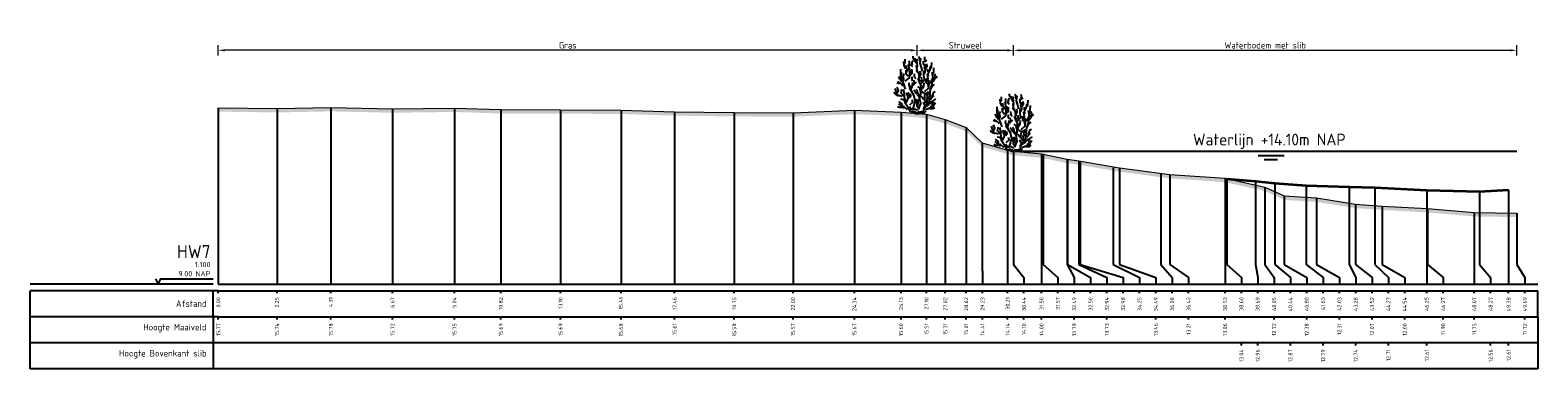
# Model space of a CAD drawing. Header units: metres. Extents: x 197883 to 206898, y 361907 to 364395.
# Tile 203 of 256: x 205777 to 205834, y 364215 to 364228. Entities that reach past the tile are written whole.
import ezdxf
from ezdxf.enums import TextEntityAlignment as Align

# ---------------------------------------------------------------- set-up
doc = ezdxf.new("R2010")
doc.units = ezdxf.units.M
doc.header["$PDMODE"] = 35
doc.header["$PDSIZE"] = 0.075
for name, color, linetype, lineweight in [('B-ME-GR-HEESTER-SD', 90, 'Continuous', 25), ('X-ME-AL-PROFIEL_BOVENKANT SLIB-GD', 42, 'Continuous', 35), ('X-ME-AL-PROFIEL_HUIDIG MAAIVELD-GD', 252, 'Continuous', 0), ('X-XX-AL-DETAIL1-M', 7, 'Continuous', 18), ('X-XX-AL-NAP-T18', 7, 'Continuous', 18)]:
    doc.layers.add(name, color=color, linetype=linetype, lineweight=lineweight)
doc.layers.add('X-ME-AL-PROFIEL_WATERLIJN-GD', color=150, linetype='Continuous')
doc.layers.add('X-ME-AL-PROFIELRASTER-S', color=7, linetype='Continuous')
doc.styles.add('NLCS-ISO', font='NLCS-ISO.ttf', dxfattribs={"height": 1.8})
doc.styles.add('NLCS-ISO-ANNOTATIVE-T18', font='NLCS-ISO.ttf', dxfattribs={"height": 1.8})
doc.styles.add('NLCS-ISO-M100-T25', font='NLCS-ISO.ttf', dxfattribs={"height": 0.25})
doc.dimstyles.new('NLCS-M100-T25-PIJL_L2_H1', dxfattribs={"dimscale": 0.1, "dimtxt": 2.5, "dimasz": 2.5, "dimexe": 2, "dimexo": 2, "dimgap": 0.7, "dimtad": 1, "dimzin": 0, "dimdsep": 46, "dimtxsty": 'NLCS-ISO-M100-T25', "dimcen": 0, "dimdle": 2, "dimclrd": 256, "dimclre": 256, "dimclrt": 256, "dimadec": 1, "dimazin": 0, "dimtfac": 1, "dimtdec": 3, "dimtofl": 0, "dimtmove": 0, "dimatfit": 3, "dimfxl": 2, "dimfxlon": 1, "dimtfillclr": 256, "dimtolj": 1, "dimtzin": 0, "dimlwd": -1, "dimlwe": -1, "dimarcsym": 0})

# ---------------------------------------------------------------- blocks, each defined once
blk = doc.blocks.new('SAL-PROFIELRASTER-D')
at = {"color": 0, "linetype": 'ByBlock', "lineweight": -2, "flags": 128}
for points in [[(-2, 0), (-72, 0)], [(-24, 2), (-23, 0), (-22, 2), (-2, 2)], [(-72, -12.5), (-72, -2.5)], [(0, -2.5), (-72, -2.5)], [(-2, -12.5), (-2, -2.5)], [(0, -12.5), (-72, -12.5)]]:
    blk.add_lwpolyline(points, dxfattribs=at)
at = {"color": 0, "linetype": 'ByBlock', "lineweight": -2, "style": 'NLCS-ISO-ANNOTATIVE-T18'}
blk.add_text('NAP', height=2, dxfattribs=at).set_placement((-3, 3), align=Align.RIGHT)
blk.add_text('Afstand', height=2.5, dxfattribs=at).set_placement((-4.5, -7.5), align=Align.MIDDLE_RIGHT)
for tag, height, p in [('PROFIELNR', 5, (-3, 10)), ('SCHAAL', 2, (-3, 6.5)), ('NAP', 2, (-9.94, 3))]:
    blk.add_attdef(tag, text='', height=height, dxfattribs=at).set_placement(p, align=Align.RIGHT)
blk = doc.blocks.new('SAL-PROFIELRASTER_BALK_EIND1-D')
at = {"color": 0, "linetype": 'ByBlock', "lineweight": -2}
blk.add_line((1, -12.5), (1, -2.5), dxfattribs=at)
at = {"color": 0, "linetype": 'ByBlock', "lineweight": -2, "flags": 128}
for points in [[(0, 0), (1, 0)], [(0, -2.5), (1, -2.5)], [(0, -12.5), (1, -12.5)]]:
    blk.add_lwpolyline(points, dxfattribs=at)
blk = doc.blocks.new('SAL-PROFIELRASTER_BALK-D')
at = {"color": 0, "linetype": 'ByBlock', "lineweight": -2}
for p, q in [((-72, -12.5), (-72, -2.5)), ((-2, -2.5), (-2, -12.5)), ((0, -12.5), (-72, -12.5))]:
    blk.add_line(p, q, dxfattribs=at)
at = {"color": 0, "linetype": 'ByBlock', "lineweight": -2, "style": 'NLCS-ISO-ANNOTATIVE-T18'}
for tag, height, p in [('TITEL1', 2.5, (-4.5, -6.5)), ('TITEL2', 1.5, (-4.5, -9.5))]:
    blk.add_attdef(tag, text='', height=height, dxfattribs=at).set_placement(p, align=Align.MIDDLE_RIGHT)
blk = doc.blocks.new('SAL-PROFIELRASTER_BALK_EIND2-D')
at = {"color": 0, "linetype": 'ByBlock', "lineweight": -2}
for p, q in [((1, -2.5), (1, -12.5)), ((1, -12.5), (0, -12.5))]:
    blk.add_line(p, q, dxfattribs=at)
blk = doc.blocks.new('SAL-PROFIELRASTER_BALK_DATA-D')
at = {"color": 0, "linetype": 'ByBlock', "lineweight": -2}
blk.add_lwpolyline([(0, -3.5), (0, -2.5)], dxfattribs=at)
at = {"color": 0, "linetype": 'ByBlock', "lineweight": -2, "style": 'NLCS-ISO-ANNOTATIVE-T18'}
blk.add_attdef('GETAL', text='', height=1.5, rotation=90, dxfattribs=at).set_placement((0.75, -5), align=Align.RIGHT)
blk = doc.blocks.new('SAL-PROFIELRASTER_AANHAAL-D')
at = {"color": 9, "linetype": 'ByBlock', "lineweight": -2, "flags": 128}
blk.add_lwpolyline([(0, 1), (0, 0)], dxfattribs=at)
blk = doc.blocks.new('SAL-PROFIELRASTER_AANHAAL_STAGGER-D')
at = {"color": 9, "linetype": 'ByBlock', "lineweight": -2, "flags": 128}
for points in [[(0, 0), (0, -0.25)], [(0, -0.25), (1, -0.75)], [(1, -0.75), (1, -1)]]:
    blk.add_lwpolyline(points, dxfattribs=at)
blk = doc.blocks.new('*D229')
at = {"layer": 'Defpoints', "color": 0, "transparency": 16777216}
for p in [(205783.859, 364226.974), (205783.859, 364218.007), (205810.609, 364218.007)]:
    blk.add_point(p, dxfattribs=at)
at = {"layer": 'X-XX-AL-DETAIL1-M', "color": 253, "transparency": 16777216}
for p, q in [((205783.859, 364226.774), (205783.859, 364227.174)), ((205810.359, 364226.974), (205784.109, 364226.974)), ((205810.609, 364226.774), (205810.609, 364227.174))]:
    blk.add_line(p, q, dxfattribs=at)
for points in [[(205784.109, 364227.015), (205784.109, 364226.932), (205783.859, 364226.974)], [(205810.359, 364227.015), (205810.359, 364226.932), (205810.609, 364226.974)]]:
    blk.add_solid(points, dxfattribs=at)
at = {"layer": 'X-XX-AL-DETAIL1-M', "color": 253, "transparency": 16777216, "insert": (205797.234, 364227.169), "char_height": 0.25, "attachment_point": 5, "style": 'NLCS-ISO-M100-T25'}
blk.add_mtext('\\A1;Gras', dxfattribs=at)
blk = doc.blocks.new('*D230')
at = {"layer": 'Defpoints', "color": 0, "transparency": 16777216}
for p in [(205814.298, 364226.974), (205814.298, 364223.102), (205810.609, 364218.007)]:
    blk.add_point(p, dxfattribs=at)
at = {"layer": 'X-XX-AL-DETAIL1-M', "color": 253, "transparency": 16777216}
for p, q in [((205810.609, 364226.774), (205810.609, 364227.174)), ((205810.859, 364226.974), (205814.048, 364226.974)), ((205814.298, 364226.774), (205814.298, 364227.174))]:
    blk.add_line(p, q, dxfattribs=at)
for points in [[(205810.859, 364227.015), (205810.859, 364226.932), (205810.609, 364226.974)], [(205814.048, 364227.015), (205814.048, 364226.932), (205814.298, 364226.974)]]:
    blk.add_solid(points, dxfattribs=at)
at = {"layer": 'X-XX-AL-DETAIL1-M', "color": 253, "transparency": 16777216, "insert": (205812.454, 364227.169), "char_height": 0.25, "attachment_point": 5, "style": 'NLCS-ISO-M100-T25'}
blk.add_mtext('\\A1;Struweel', dxfattribs=at)
blk = doc.blocks.new('*D176')
at = {"layer": 'Defpoints', "color": 0, "transparency": 16777216}
for p in [(205833.55, 364226.974), (205814.298, 364223.102), (205833.55, 364218.757)]:
    blk.add_point(p, dxfattribs=at)
at = {"layer": 'X-XX-AL-DETAIL1-M', "color": 253, "transparency": 16777216}
for p, q in [((205814.298, 364226.774), (205814.298, 364227.174)), ((205814.548, 364226.974), (205833.3, 364226.974)), ((205833.55, 364226.774), (205833.55, 364227.174))]:
    blk.add_line(p, q, dxfattribs=at)
for points in [[(205814.548, 364227.015), (205814.548, 364226.932), (205814.298, 364226.974)], [(205833.3, 364227.015), (205833.3, 364226.932), (205833.55, 364226.974)]]:
    blk.add_solid(points, dxfattribs=at)
at = {"layer": 'X-XX-AL-DETAIL1-M', "color": 253, "transparency": 16777216, "insert": (205823.924, 364227.169), "char_height": 0.25, "attachment_point": 5, "style": 'NLCS-ISO-M100-T25'}
blk.add_mtext('\\A1;Waterbodem met slib', dxfattribs=at)
blk = doc.blocks.new('SGR-HEESTER_S01_E_ZIJ-D')
blk.add_line((-0.17, 0), (0.14, 0))
at = {"flags": 128}
for points in [[(-0.88, 3.43), (-1.01, 3.7), (-1.02, 3.99)], [(-0.97, 3.82), (-0.92, 3.96), (-0.92, 4.17)], [(-0.82, 3.15), (-0.77, 3.36), (-0.82, 3.56), (-0.82, 3.69)], [(-0.79, 3.24), (-0.61, 3.49), (-0.66, 3.77)], [(-0.6, 3.64), (-0.6, 3.89), (-0.6, 4.04)], [(-0.33, 3.58), (-0.43, 3.69), (-0.42, 3.84)], [(-0.39, 3.73), (-0.39, 3.91), (-0.31, 4.07)], [(-0.2, 4.07), (-0.32, 4.28), (-0.32, 4.4)], [(-0.04, 3.82), (-0.15, 3.99), (-0.15, 4.24)], [(-0.06, 4), (0, 4.09), (-0.05, 4.17)], [(0.04, 3.22), (-0.02, 3.33), (-0.05, 3.64), (-0.06, 3.69)], [(-0.01, 3.48), (0.02, 3.66), (-0.02, 3.86), (-0.02, 3.98)], [(0.2, 4.02), (0.16, 4.26), (0.11, 4.37)], [(0.4, 3.24), (0.32, 3.53), (0.23, 3.86), (0.28, 4.25)], [(0.55, 3.49), (0.58, 3.63), (0.49, 3.78), (0.49, 4.02)], [(0.56, 3.05), (0.62, 3.24), (0.58, 3.44), (0.63, 3.78)], [(0.59, 4.06), (0.59, 4.23), (0.58, 4.36)], [(0.58, 3.97), (0.72, 4.1)], [(0.63, 3.39), (0.75, 3.63), (0.74, 3.82)], [(0.87, 2.88), (0.83, 3.04), (0.99, 3.35), (1.02, 3.62)], [(1.05, 3.44), (1.09, 3.59), (1.12, 3.91)], [(1.2, 2.91), (1.2, 3.11), (1.27, 3.18), (1.28, 3.51)], [(-1.36, 2.28), (-1.57, 2.36)], [(-1.08, 2.11), (-1.23, 2.27), (-1.5, 2.44)], [(-1.17, 2.44), (-1.33, 2.64), (-1.4, 2.85)], [(-1.26, 2.87), (-1.27, 3.11), (-1.26, 3.41)], [(-0.89, 1.87), (-1.06, 2.36), (-1.22, 2.75), (-1.2, 3.17)], [(-1.09, 2.51), (-1.03, 2.67), (-1.08, 2.85), (-1.01, 3.06)], [(-0.93, 2.47), (-0.6, 2.73), (-0.58, 3.23), (-0.56, 3.45)], [(-0.69, 2.83), (-0.85, 3.03), (-0.85, 3.32)], [(-0.56, 2.04), (-0.63, 2.22), (-0.61, 2.36)], [(-0.6, 2.82), (-0.47, 3.09), (-0.48, 3.24), (-0.4, 3.41)], [(-0.49, 2.98), (-0.4, 3.1), (-0.4, 3.32)], [(-0.4, 1.72), (-0.48, 1.81), (-0.39, 2.04), (-0.35, 2.37)], [(-0.35, 2.48), (-0.39, 2.62), (-0.4, 2.81)], [(-0.34, 2.14), (-0.22, 2.36), (-0.26, 2.57)], [(-0.29, 2.19), (-0.07, 2.42)], [(-0.09, 2.67), (-0.2, 2.78), (-0.21, 3.04)], [(0.14, 2.85), (0.15, 3.01), (-0.08, 3.3)], [(0.1, 0.32), (0.27, 0.78), (0.18, 1.2), (0.27, 1.46), (0.29, 2.12), (0.07, 2.68)], [(0.2, 2.43), (0.13, 2.69), (0.27, 3.03), (0.23, 3.26)], [(0.29, 2.31), (0.56, 2.6), (0.51, 2.92), (0.51, 3.28)], [(0.31, 2.42), (0.36, 2.58), (0.32, 2.78)], [(0.41, 1.94), (0.5, 2.07), (0.53, 2.35)], [(0.58, 1.68), (0.89, 1.96), (0.91, 2.29), (0.89, 2.55)], [(0.87, 2.02), (0.83, 2.27), (0.69, 2.38), (0.69, 2.69)], [(0.75, 2.43), (0.83, 2.65), (0.79, 3.01)], [(0.83, 3.19), (0.82, 3.39)], [(0.99, 2.31), (1.21, 2.73), (1.13, 3.14)], [(1.05, 2), (1.15, 2.2), (1.16, 2.57)], [(1.06, 2.36), (1.23, 2.48), (1.34, 2.65), (1.54, 2.85)], [(1.29, 2.62), (1.4, 2.83), (1.34, 3.04)], [(-1.43, 1.34), (-1.6, 1.42), (-1.71, 1.53), (-1.76, 1.63)], [(-1.15, 1.31), (-1.52, 1.41), (-1.7, 1.92)], [(-1.51, 1.59), (-1.44, 1.77), (-1.55, 2.02)], [(-0.17, 0), (-0.52, 0.15), (-0.67, 0.41), (-0.93, 0.8), (-0.93, 1.02), (-0.98, 1.28), (-1.24, 1.57), (-1.17, 1.87)], [(-0.94, 1.35), (-0.97, 1.46), (-1.01, 1.65), (-1.07, 1.74), (-0.99, 1.83)], [(-0.85, 0.82), (-0.74, 1.04), (-0.6, 1.44), (-0.69, 1.61)], [(-0.69, 1.23), (-0.76, 1.4), (-0.82, 1.62)], [(-0.62, 1.2), (-0.49, 1.36), (-0.53, 1.52)], [(0.01, 0.23), (-0.32, 0.39), (-0.14, 0.96), (-0.25, 1.41), (-0.58, 1.92), (-0.49, 2.16)], [(0.01, 1.48), (-0.11, 1.58), (-0.16, 1.69), (-0.26, 1.8)], [(0.27, 1.32), (0.07, 1.45), (0.01, 1.7), (-0.09, 1.83)], [(0.53, 1.04), (0.45, 1.13), (0.35, 1.26), (0.15, 1.28), (0.01, 1.41)], [(0.23, 1.76), (0.19, 1.96), (0.04, 2.07)], [(0.12, 0.1), (0.49, 0.17), (0.58, 0.47), (0.89, 0.67), (0.95, 1.13), (1.02, 1.92)], [(0.69, 0.8), (0.56, 1.11), (0.6, 1.5), (0.21, 1.74)], [(0.31, 1.73), (0.36, 1.9), (0.41, 2.16)], [(0.62, 0.59), (0.76, 0.73), (0.76, 0.98), (0.72, 1.22)], [(0.92, 1.08), (0.8, 1.26), (0.77, 1.43), (0.68, 1.61)], [(0.85, 1.38), (0.82, 1.54), (0.87, 1.68)], [(1, 1.08), (1.14, 1.25), (1.29, 1.39)], [(1.02, 1.81), (1.14, 2.08), (1.33, 2.24)], [(1.12, 1.28), (1.21, 1.47), (1.24, 1.65), (1.37, 1.7)], [(-0.97, 0.4), (-1.22, 0.45), (-1.36, 0.45), (-1.5, 0.52)], [(-0.76, 0.28), (-1, 0.52), (-1.24, 0.58), (-1.41, 0.74)], [(-1.13, 0.64), (-1.2, 0.78), (-1.4, 0.92)], [(-0.96, 0.92), (-1.06, 1.05), (-1.26, 1.09)], [(-0.31, 0.32), (-0.47, 0.32), (-0.6, 0.51)], [(-0.58, 0.67), (-0.34, 0.87), (-0.39, 1.06)], [(-0.14, 0.09), (-0.31, 0.17), (-0.35, 0.21)], [(0, 0), (-0.14, 0.14)], [(0.06, 0.44), (-0.01, 0.58), (0, 0.85), (-0.12, 1.09)], [(-0.02, 0), (0.14, 0.2)], [(0.02, 0.6), (0.08, 0.78), (0.08, 0.94), (0.02, 1.11)], [(0.14, 0), (0.53, 0.06), (0.67, 0.21)], [(0.49, 0.37), (0.6, 0.59), (0.47, 0.88)], [(0.62, 0.3), (0.95, 0.43), (1.28, 0.58)], [(0.8, 0.8), (0.85, 0.95)], [(0.93, 0.75), (1.1, 0.92), (1.2, 0.92)], [(0.94, 0.37), (1.2, 0.38), (1.35, 0.46)], [(1.01, 0.51), (1.2, 0.62), (1.15, 0.72), (1.23, 0.89)], [(1.14, 0.94), (1.28, 1.01), (1.43, 1.12)], [(1.27, 0.64), (1.4, 0.84)]]:
    blk.add_lwpolyline(points, dxfattribs=at)

msp = doc.modelspace()

# ---------------------------------------------------------------- hatches: boundary and pattern name
at = {"layer": 'X-ME-AL-PROFIEL_HUIDIG MAAIVELD-GD'}
h = msp.add_hatch(dxfattribs=at)
h.set_pattern_fill('AGR-MAAIVELD', color=256, scale=0.05, pattern_type=2)
h.set_pattern_definition([(45, (-9.4753, 75.50235), (-0.25000007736, 0.25000007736), []), (45, (-9.511, 75.53806), (0, 0.50000015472), [0.3535535, -0.3535535]), (45, (-9.5467, 75.57378), (0, 0.50000015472), [0.3535535, -0.3535535]), (45, (-9.58293, 75.61), (0, 0.50000015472), [0.3535535, -0.3535535]), (45, (-9.61814, 75.6452), (0, 0.50000015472), [0.3535535, -0.3535535]), (45, (-9.65386, 75.68092), (0, 0.50000015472), [0.3535535, -0.3535535]), (45, (-9.68957, 75.71664), (0, 0.50000015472), [0.3535535, -0.3535535]), (315, (-9.4753, 75.50235), (0.25000007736, 0.25000007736), []), (315, (-9.43957, 75.53806), (0.50000015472, -1e-16), [0.3535535, -0.3535535]), (315, (-9.40386, 75.57378), (0.50000015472, -1e-16), [0.3535535, -0.3535535]), (315, (-9.36764, 75.61), (0.50000015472, -1e-16), [0.3535535, -0.3535535]), (315, (-9.33243, 75.6452), (0.50000015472, -1e-16), [0.3535535, -0.3535535]), (315, (-9.2967, 75.68092), (0.50000015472, -1e-16), [0.3535535, -0.3535535]), (315, (-9.261, 75.71664), (0.50000015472, -1e-16), [0.3535535, -0.3535535])])
h.paths.add_polyline_path([(205833.55, 364220.729), (205831.926, 364220.753), (205830.13, 364220.906), (205828.395, 364221.004), (205827.376, 364221.073), (205825.892, 364221.312), (205824.655, 364221.389), (205823.908, 364221.73), (205822.389, 364222.067), (205820.281, 364222.214), (205818.348, 364222.47), (205816.798, 364222.736), (205816.352, 364222.797), (205815.364, 364223.002), (205814.298, 364223.102), (205814.068, 364223.145), (205813.091, 364223.421), (205812.48, 364224.017), (205811.682, 364224.316), (205810.961, 364224.52), (205809.989, 364224.603), (205808.202, 364224.676), (205805.855, 364224.581), (205803.604, 364224.589), (205801.324, 364224.62), (205799.271, 364224.683), (205796.956, 364224.695), (205794.674, 364224.701), (205792.9, 364224.761), (205790.526, 364224.731), (205788.166, 364224.783), (205786.107, 364224.743), (205783.859, 364224.773), (205783.859, 364224.623), (205786.107, 364224.593), (205788.166, 364224.633), (205790.526, 364224.581), (205792.9, 364224.611), (205794.674, 364224.551), (205796.956, 364224.545), (205799.271, 364224.533), (205801.324, 364224.47), (205803.604, 364224.439), (205805.855, 364224.431), (205808.202, 364224.526), (205809.989, 364224.453), (205810.961, 364224.37), (205811.682, 364224.166), (205812.48, 364223.867), (205813.091, 364223.271), (205814.068, 364222.995), (205814.298, 364222.952), (205815.364, 364222.852), (205816.352, 364222.647), (205816.798, 364222.586), (205818.348, 364222.32), (205820.281, 364222.064), (205822.389, 364221.917), (205823.908, 364221.58), (205824.655, 364221.239), (205825.892, 364221.162), (205827.376, 364220.923), (205828.395, 364220.854), (205830.13, 364220.756), (205831.926, 364220.603), (205833.55, 364220.579)])

# ---------------------------------------------------------------- linework, layer by layer
at = {"layer": 'X-ME-AL-PROFIEL_BOVENKANT SLIB-GD'}
msp.add_lwpolyline([(205822.456, 364222.047), (205823.553, 364221.963), (205824.295, 364221.879), (205825.487, 364221.792), (205827.135, 364221.743), (205828.125, 364221.713), (205830.108, 364221.617), (205832.131, 364221.564), (205833.24, 364221.621)], dxfattribs=at)
at = {"layer": 'X-ME-AL-PROFIEL_HUIDIG MAAIVELD-GD'}
msp.add_lwpolyline([(205783.859, 364224.773), (205786.107, 364224.743), (205788.166, 364224.783), (205790.526, 364224.731), (205792.9, 364224.761), (205794.674, 364224.701), (205796.956, 364224.695), (205799.271, 364224.683), (205801.324, 364224.62), (205803.604, 364224.589), (205805.855, 364224.581), (205808.202, 364224.676), (205809.989, 364224.603), (205810.961, 364224.52), (205811.682, 364224.316), (205812.48, 364224.017), (205813.091, 364223.421), (205814.068, 364223.145), (205814.298, 364223.102), (205815.364, 364223.002), (205816.352, 364222.797), (205816.798, 364222.736), (205818.348, 364222.47), (205820.281, 364222.214), (205822.389, 364222.067), (205823.908, 364221.73), (205824.655, 364221.389), (205825.892, 364221.312), (205827.376, 364221.073), (205828.395, 364221.004), (205830.13, 364220.906), (205831.926, 364220.753), (205833.55, 364220.729)], dxfattribs=at)
at = {"layer": 'X-ME-AL-PROFIEL_WATERLIJN-GD'}
for points in [[(205814.298, 364223.102), (205833.55, 364223.102)], [(205823.65, 364222.939), (205824.65, 364222.939)], [(205823.891, 364222.794), (205824.391, 364222.794)]]:
    msp.add_lwpolyline(points, dxfattribs=at)

# ---------------------------------------------------------------- block references
at = {"layer": 'B-ME-GR-HEESTER-SD', "xscale": 0.5, "yscale": 0.5, "zscale": 0.5}
for p in [(205810.609, 364224.551), (205814.298, 364223.102)]:
    msp.add_blockref('SGR-HEESTER_S01_E_ZIJ-D', p, dxfattribs=at)
at = {"layer": 'X-ME-AL-PROFIELRASTER-S'}
for p, yscale in [((205783.859, 364218.007), 6.766), ((205786.107, 364218.007), 6.736000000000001), ((205788.166, 364218.007), 6.776), ((205790.526, 364218.007), 6.724), ((205792.9, 364218.007), 6.754), ((205794.674, 364218.007), 6.694000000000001), ((205796.956, 364218.007), 6.688000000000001), ((205799.271, 364218.007), 6.676), ((205801.324, 364218.007), 6.613), ((205803.604, 364218.007), 6.582000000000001), ((205805.855, 364218.007), 6.574), ((205808.202, 364218.007), 6.669), ((205809.989, 364218.007), 6.596), ((205810.961, 364218.007), 6.513), ((205811.682, 364218.007), 6.308999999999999), ((205812.48, 364218.007), 6.01), ((205813.091, 364219.007), 4.414), ((205814.068, 364218.007), 5.138), ((205814.298, 364219.007), 4.095000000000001), ((205814.298, 364219.007), 4.095000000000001), ((205814.298, 364219.007), 4.095000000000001), ((205814.298, 364219.007), 4.095000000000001), ((205815.364, 364218.007), 4.994999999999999), ((205815.424, 364219.007), 4.004), ((205816.352, 364219.007), 3.789999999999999), ((205816.361, 364219.007), 3.772), ((205816.798, 364219.007), 3.728999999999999), ((205816.841, 364219.007), 3.720000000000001), ((205818.11, 364219.007), 3.460000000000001), ((205818.348, 364219.007), 3.462999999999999), ((205819.934, 364219.007), 3.250999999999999), ((205820.281, 364219.007), 3.207000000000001), ((205822.389, 364218.007), 4.06), ((205822.456, 364219.007), 3.039999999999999), ((205823.553, 364219.007), 2.956), ((205823.908, 364219.007), 2.723000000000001), ((205824.295, 364219.007), 2.872), ((205825.487, 364219.007), 2.785), ((205827.135, 364219.007), 2.736000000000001), ((205828.125, 364219.007), 2.706), ((205830.108, 364218.007), 3.609999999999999), ((205832.131, 364219.007), 2.557), ((205833.24, 364218.007), 3.614000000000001), ((205824.655, 364219.007), 2.382), ((205825.892, 364219.007), 2.305), ((205827.376, 364219.007), 2.066000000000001), ((205828.395, 364219.007), 1.997), ((205830.13, 364219.007), 1.898999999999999), ((205831.926, 364218.007), 2.746), ((205833.55, 364219.007), 1.722)]:
    msp.add_blockref('SAL-PROFIELRASTER_AANHAAL-D', p, dxfattribs=dict(at, yscale=yscale))
at = {"layer": 'X-ME-AL-PROFIELRASTER-S', "xscale": 0.1, "yscale": 0.1, "zscale": 0.1}
for name, p, values in [('SAL-PROFIELRASTER-D', (205783.859, 364218.007), {'PROFIELNR': 'HW7', 'SCHAAL': '1:100', 'NAP': '9.00'}), ('SAL-PROFIELRASTER_BALK_DATA-D', (205783.859, 364218.007), {'GETAL': '0.00'}), ('SAL-PROFIELRASTER_BALK_DATA-D', (205786.107, 364218.007), {'GETAL': '2.25'}), ('SAL-PROFIELRASTER_BALK_DATA-D', (205788.166, 364218.007), {'GETAL': '4.31'}), ('SAL-PROFIELRASTER_BALK_DATA-D', (205790.526, 364218.007), {'GETAL': '6.67'}), ('SAL-PROFIELRASTER_BALK_DATA-D', (205792.9, 364218.007), {'GETAL': '9.04'}), ('SAL-PROFIELRASTER_BALK_DATA-D', (205794.674, 364218.007), {'GETAL': '10.82'}), ('SAL-PROFIELRASTER_BALK_DATA-D', (205796.956, 364218.007), {'GETAL': '13.10'}), ('SAL-PROFIELRASTER_BALK_DATA-D', (205799.271, 364218.007), {'GETAL': '15.41'}), ('SAL-PROFIELRASTER_BALK_DATA-D', (205801.324, 364218.007), {'GETAL': '17.46'}), ('SAL-PROFIELRASTER_BALK_DATA-D', (205803.604, 364218.007), {'GETAL': '19.75'}), ('SAL-PROFIELRASTER_BALK_DATA-D', (205805.855, 364218.007), {'GETAL': '22.00'}), ('SAL-PROFIELRASTER_BALK_DATA-D', (205808.202, 364218.007), {'GETAL': '24.34'}), ('SAL-PROFIELRASTER_BALK_DATA-D', (205809.989, 364218.007), {'GETAL': '26.13'}), ('SAL-PROFIELRASTER_BALK_DATA-D', (205810.961, 364218.007), {'GETAL': '27.10'}), ('SAL-PROFIELRASTER_BALK_DATA-D', (205811.682, 364218.007), {'GETAL': '27.82'}), ('SAL-PROFIELRASTER_BALK_DATA-D', (205812.48, 364218.007), {'GETAL': '28.62'}), ('SAL-PROFIELRASTER_BALK_DATA-D', (205813.105, 364218.007), {'GETAL': '29.23'}), ('SAL-PROFIELRASTER_BALK_DATA-D', (205814.068, 364218.007), {'GETAL': '30.21'}), ('SAL-PROFIELRASTER_BALK_DATA-D', (205814.693, 364218.007), {'GETAL': '30.44'}), ('SAL-PROFIELRASTER_BALK_DATA-D', (205814.693, 364218.007), {'GETAL': '30.44'}), ('SAL-PROFIELRASTER_BALK_DATA-D', (205814.693, 364218.007), {'GETAL': '30.44'}), ('SAL-PROFIELRASTER_BALK_DATA-D', (205814.693, 364218.007), {'GETAL': '30.44'}), ('SAL-PROFIELRASTER_BALK_DATA-D', (205815.364, 364218.007), {'GETAL': '31.50'}), ('SAL-PROFIELRASTER_BALK_DATA-D', (205815.989, 364218.007), {'GETAL': '31.57'}), ('SAL-PROFIELRASTER_BALK_DATA-D', (205816.614, 364218.007), {'GETAL': '32.49'}), ('SAL-PROFIELRASTER_BALK_DATA-D', (205817.239, 364218.007), {'GETAL': '32.50'}), ('SAL-PROFIELRASTER_BALK_DATA-D', (205817.864, 364218.007), {'GETAL': '32.94'}), ('SAL-PROFIELRASTER_BALK_DATA-D', (205818.489, 364218.007), {'GETAL': '32.98'}), ('SAL-PROFIELRASTER_BALK_DATA-D', (205819.114, 364218.007), {'GETAL': '34.25'}), ('SAL-PROFIELRASTER_BALK_DATA-D', (205819.739, 364218.007), {'GETAL': '34.49'}), ('SAL-PROFIELRASTER_BALK_DATA-D', (205820.364, 364218.007), {'GETAL': '36.08'}), ('SAL-PROFIELRASTER_BALK_DATA-D', (205820.989, 364218.007), {'GETAL': '36.42'}), ('SAL-PROFIELRASTER_BALK_DATA-D', (205822.389, 364218.007), {'GETAL': '38.53'}), ('SAL-PROFIELRASTER_BALK_DATA-D', (205823.014, 364218.007), {'GETAL': '38.60'}), ('SAL-PROFIELRASTER_BALK_DATA-D', (205823.639, 364218.007), {'GETAL': '39.69'}), ('SAL-PROFIELRASTER_BALK_DATA-D', (205824.264, 364218.007), {'GETAL': '40.05'}), ('SAL-PROFIELRASTER_BALK_DATA-D', (205824.889, 364218.007), {'GETAL': '40.44'}), ('SAL-PROFIELRASTER_BALK_DATA-D', (205825.514, 364218.007), {'GETAL': '40.80'}), ('SAL-PROFIELRASTER_BALK_DATA-D', (205826.139, 364218.007), {'GETAL': '41.63'}), ('SAL-PROFIELRASTER_BALK_DATA-D', (205826.764, 364218.007), {'GETAL': '42.03'}), ('SAL-PROFIELRASTER_BALK_DATA-D', (205827.389, 364218.007), {'GETAL': '43.28'}), ('SAL-PROFIELRASTER_BALK_DATA-D', (205828.014, 364218.007), {'GETAL': '43.52'}), ('SAL-PROFIELRASTER_BALK_DATA-D', (205828.639, 364218.007), {'GETAL': '44.27'}), ('SAL-PROFIELRASTER_BALK_DATA-D', (205829.264, 364218.007), {'GETAL': '44.54'}), ('SAL-PROFIELRASTER_BALK_DATA-D', (205830.108, 364218.007), {'GETAL': '46.25'}), ('SAL-PROFIELRASTER_BALK_DATA-D', (205830.733, 364218.007), {'GETAL': '46.27'}), ('SAL-PROFIELRASTER_BALK_DATA-D', (205831.926, 364218.007), {'GETAL': '48.07'}), ('SAL-PROFIELRASTER_BALK_DATA-D', (205832.551, 364218.007), {'GETAL': '48.27'}), ('SAL-PROFIELRASTER_BALK_DATA-D', (205833.24, 364218.007), {'GETAL': '49.38'}), ('SAL-PROFIELRASTER_BALK_DATA-D', (205833.865, 364218.007), {'GETAL': '49.69'}), ('SAL-PROFIELRASTER_BALK-D', (205783.859, 364217.007), {'TITEL1': 'Hoogte Maaiveld'}), ('SAL-PROFIELRASTER_BALK_DATA-D', (205783.859, 364217.007), {'GETAL': '15.77'}), ('SAL-PROFIELRASTER_BALK_DATA-D', (205786.107, 364217.007), {'GETAL': '15.74'}), ('SAL-PROFIELRASTER_BALK_DATA-D', (205788.166, 364217.007), {'GETAL': '15.78'}), ('SAL-PROFIELRASTER_BALK_DATA-D', (205790.526, 364217.007), {'GETAL': '15.72'}), ('SAL-PROFIELRASTER_BALK_DATA-D', (205792.9, 364217.007), {'GETAL': '15.75'}), ('SAL-PROFIELRASTER_BALK_DATA-D', (205794.674, 364217.007), {'GETAL': '15.69'}), ('SAL-PROFIELRASTER_BALK_DATA-D', (205796.956, 364217.007), {'GETAL': '15.69'}), ('SAL-PROFIELRASTER_BALK_DATA-D', (205799.271, 364217.007), {'GETAL': '15.68'}), ('SAL-PROFIELRASTER_BALK_DATA-D', (205801.324, 364217.007), {'GETAL': '15.61'}), ('SAL-PROFIELRASTER_BALK_DATA-D', (205803.604, 364217.007), {'GETAL': '15.58'}), ('SAL-PROFIELRASTER_BALK_DATA-D', (205805.855, 364217.007), {'GETAL': '15.57'}), ('SAL-PROFIELRASTER_BALK_DATA-D', (205808.202, 364217.007), {'GETAL': '15.67'}), ('SAL-PROFIELRASTER_BALK_DATA-D', (205809.989, 364217.007), {'GETAL': '15.60'}), ('SAL-PROFIELRASTER_BALK_DATA-D', (205810.961, 364217.007), {'GETAL': '15.51'}), ('SAL-PROFIELRASTER_BALK_DATA-D', (205811.682, 364217.007), {'GETAL': '15.31'}), ('SAL-PROFIELRASTER_BALK_DATA-D', (205812.48, 364217.007), {'GETAL': '15.01'}), ('SAL-PROFIELRASTER_BALK_DATA-D', (205813.105, 364217.007), {'GETAL': '14.41'}), ('SAL-PROFIELRASTER_BALK_DATA-D', (205814.068, 364217.007), {'GETAL': '14.14'}), ('SAL-PROFIELRASTER_BALK_DATA-D', (205814.693, 364217.007), {'GETAL': '14.10'}), ('SAL-PROFIELRASTER_BALK_DATA-D', (205815.364, 364217.007), {'GETAL': '14.00'}), ('SAL-PROFIELRASTER_BALK_DATA-D', (205816.614, 364217.007), {'GETAL': '13.79'}), ('SAL-PROFIELRASTER_BALK_DATA-D', (205817.864, 364217.007), {'GETAL': '13.73'}), ('SAL-PROFIELRASTER_BALK_DATA-D', (205819.739, 364217.007), {'GETAL': '13.46'}), ('SAL-PROFIELRASTER_BALK_DATA-D', (205820.989, 364217.007), {'GETAL': '13.21'}), ('SAL-PROFIELRASTER_BALK_DATA-D', (205822.389, 364217.007), {'GETAL': '13.06'}), ('SAL-PROFIELRASTER_BALK_DATA-D', (205824.264, 364217.007), {'GETAL': '12.72'}), ('SAL-PROFIELRASTER_BALK_DATA-D', (205825.514, 364217.007), {'GETAL': '12.38'}), ('SAL-PROFIELRASTER_BALK_DATA-D', (205826.764, 364217.007), {'GETAL': '12.31'}), ('SAL-PROFIELRASTER_BALK_DATA-D', (205828.014, 364217.007), {'GETAL': '12.07'}), ('SAL-PROFIELRASTER_BALK_DATA-D', (205829.264, 364217.007), {'GETAL': '12.00'}), ('SAL-PROFIELRASTER_BALK_DATA-D', (205830.733, 364217.007), {'GETAL': '11.90'}), ('SAL-PROFIELRASTER_BALK_DATA-D', (205831.926, 364217.007), {'GETAL': '11.75'}), ('SAL-PROFIELRASTER_BALK_DATA-D', (205833.865, 364217.007), {'GETAL': '11.72'}), ('SAL-PROFIELRASTER_BALK-D', (205783.859, 364216.007), {'TITEL1': 'Hoogte Bovenkant slib'}), ('SAL-PROFIELRASTER_BALK_DATA-D', (205823.014, 364216.007), {'GETAL': '13.04'}), ('SAL-PROFIELRASTER_BALK_DATA-D', (205823.639, 364216.007), {'GETAL': '12.96'}), ('SAL-PROFIELRASTER_BALK_DATA-D', (205824.889, 364216.007), {'GETAL': '12.87'}), ('SAL-PROFIELRASTER_BALK_DATA-D', (205826.139, 364216.007), {'GETAL': '12.79'}), ('SAL-PROFIELRASTER_BALK_DATA-D', (205827.389, 364216.007), {'GETAL': '12.74'}), ('SAL-PROFIELRASTER_BALK_DATA-D', (205828.639, 364216.007), {'GETAL': '12.71'}), ('SAL-PROFIELRASTER_BALK_DATA-D', (205830.108, 364216.007), {'GETAL': '12.61'}), ('SAL-PROFIELRASTER_BALK_DATA-D', (205832.551, 364216.007), {'GETAL': '12.56'}), ('SAL-PROFIELRASTER_BALK_DATA-D', (205833.24, 364216.007), {'GETAL': '12.61'})]:
    msp.add_blockref(name, p, dxfattribs=at).add_auto_attribs(values)
at = {"layer": 'X-ME-AL-PROFIELRASTER-S'}
for p, xscale, zscale in [((205813.091, 364219.007), 0.01381903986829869, 0.01381903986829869), ((205814.298, 364219.007), 0.3944010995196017, 0.3944010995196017), ((205814.298, 364219.007), 0.3944010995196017, 0.3944010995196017), ((205814.298, 364219.007), 0.3944010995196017, 0.3944010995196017), ((205814.298, 364219.007), 0.3944010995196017, 0.3944010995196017), ((205815.424, 364219.007), 0.5645378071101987, 0.5645378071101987), ((205816.352, 364219.007), 0.2615476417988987, 0.2615476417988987), ((205816.361, 364219.007), 0.8781393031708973, 0.8781393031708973), ((205816.798, 364219.007), 1.066216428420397, 1.066216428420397), ((205816.841, 364219.007), 1.648027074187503, 1.648027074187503), ((205818.11, 364219.007), 1.003987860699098, 1.003987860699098), ((205818.348, 364219.007), 1.391071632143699, 1.391071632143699), ((205819.934, 364219.007), 0.4296175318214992, 0.4296175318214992), ((205820.281, 364219.007), 0.7073957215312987, 0.7073957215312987), ((205822.456, 364219.007), 0.5575283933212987, 0.5575283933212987), ((205823.553, 364219.007), 0.08537599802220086, 0.08537599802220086), ((205823.908, 364219.007), 0.3558019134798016, 0.3558019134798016), ((205824.295, 364219.007), 0.5939194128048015, 0.5939194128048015), ((205824.655, 364219.007), 0.8584618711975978, 0.8584618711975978), ((205825.487, 364219.007), 0.6518408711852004, 0.6518408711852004), ((205825.892, 364219.007), 0.8713257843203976, 0.8713257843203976), ((205827.135, 364219.007), 0.2541124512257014, 0.2541124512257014), ((205827.376, 364219.007), 0.6375934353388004, 0.6375934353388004), ((205828.125, 364219.007), 0.5140113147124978, 0.5140113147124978), ((205828.395, 364219.007), 0.8684146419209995, 0.8684146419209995), ((205830.13, 364219.007), 0.6027966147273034, 0.6027966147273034), ((205832.131, 364219.007), 0.4202682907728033, 0.4202682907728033), ((205833.55, 364219.007), 0.3157667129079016, 0.3157667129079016)]:
    msp.add_blockref('SAL-PROFIELRASTER_AANHAAL_STAGGER-D', p, dxfattribs=dict(at, xscale=xscale, zscale=zscale))
at = {"layer": 'X-ME-AL-PROFIELRASTER-S', "xscale": 50.5, "yscale": 0.1, "zscale": 51.6749181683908}
for name, p in [('SAL-PROFIELRASTER_BALK_EIND1-D', (205783.859, 364218.007)), ('SAL-PROFIELRASTER_BALK_EIND2-D', (205783.859, 364217.007)), ('SAL-PROFIELRASTER_BALK_EIND2-D', (205783.859, 364216.007))]:
    msp.add_blockref(name, p, dxfattribs=at)

# ---------------------------------------------------------------- texts
at = {"layer": 'X-XX-AL-NAP-T18', "color": 10, "insert": (205821.161, 364223.192), "char_height": 0.45, "width": 15.43377, "attachment_point": 7, "style": 'NLCS-ISO'}
msp.add_mtext('Waterlijn +14.10m NAP', dxfattribs=at)

# ---------------------------------------------------------------- dimensions: what is measured, and where the dimension line sits
at = {"layer": 'X-XX-AL-DETAIL1-M', "color": 253}
for base, p1, p2, text, picture, middle in [((205783.859, 364226.974), (205810.609, 364218.007), (205783.859, 364218.007), 'Gras', '*D229', (205797.234, 364226.974)), ((205814.298, 364226.974), (205810.609, 364218.007), (205814.298, 364223.102), 'Struweel', '*D230', (205812.454, 364226.974)), ((205833.55, 364226.974), (205814.298, 364223.102), (205833.55, 364218.757), 'Waterbodem met slib', '*D176', (205823.924, 364226.974))]:
    dim = msp.add_linear_dim(base=base, p1=p1, p2=p2, text=text, dimstyle='NLCS-M100-T25-PIJL_L2_H1', override={"dimclrd": 253, "dimclre": 253, "dimclrt": 253}, dxfattribs=at)
    dim.commit()
    dim.dimension.update_dxf_attribs({"geometry": picture, "text_midpoint": middle, "dimtype": 160})

doc.saveas('drawing.dxf')
